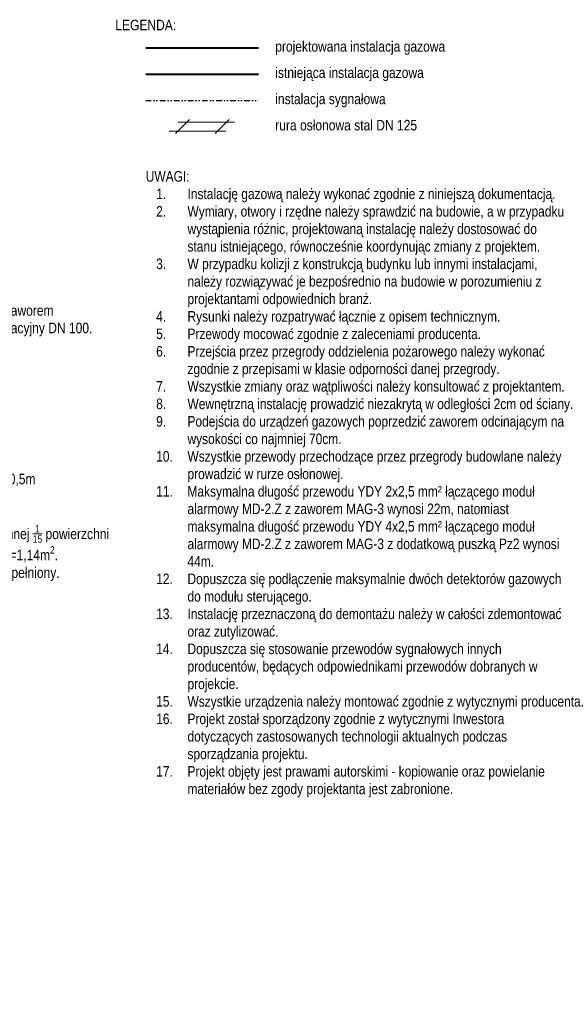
# Model space of a CAD drawing. Header units: centimetres. Extents: x 22052 to 56535, y 76485 to 78519.
# Tile 16 of 235: x 32971 to 33595, y 77394 to 78519. Entities that reach past the tile are written whole.
import ezdxf
from ezdxf import colors
from ezdxf.entities.mleader import LeaderData, LeaderLine
from ezdxf.lldxf.tags import DXFTag
from ezdxf.math import Vec2, Vec3

# ---------------------------------------------------------------- set-up
doc = ezdxf.new("R2010")
doc.units = ezdxf.units.CM
doc.linetypes.add('DIVIDE2', pattern=[15.875, 6.35, -3.175, 0, -3.175, 0, -3.175])
for name, color, linetype, lineweight in [('IS_Gaz', 40, 'Continuous', 40), ('IS_Opis', 250, 'Continuous', 9), ('IS_sygnał', 210, 'DIVIDE2', 25)]:
    doc.layers.add(name, color=color, linetype=linetype, lineweight=lineweight)
doc.styles.add('styl1', font='ARIALN.TTF')
tags = doc.linetypes.add('SOLID', pattern=[10, 10, 0]).pattern_tags.tags
tags[6:7] = [DXFTag(74, 4), DXFTag(75, 0), DXFTag(340, '0'), DXFTag(46, 0.0), DXFTag(50, 0.0), DXFTag(44, 0.0), DXFTag(45, 0.0)]
tags[4:5] = [DXFTag(74, 4), DXFTag(75, 0), DXFTag(340, '0'), DXFTag(46, 0.0), DXFTag(50, 0.0), DXFTag(44, 0.0), DXFTag(45, 0.0)]

# ---------------------------------------------------------------- blocks, each defined once
blk = doc.blocks.new('A$C0F5130B6')
at = {"layer": 'IS_Opis'}
for p, q in [((-19.4, 3), (-35.3, -13)), ((-32.3, 0), (32.3, 0)), ((25.9, 3), (9.9, -13)), ((-42.3, -10), (22.3, -10))]:
    blk.add_line(p, q, dxfattribs=at)

msp = doc.modelspace()

# ---------------------------------------------------------------- linework, layer by layer
at = {"layer": 'IS_Gaz'}
msp.add_line((33115.1, 78487), (33244, 78487), dxfattribs=at)
at = {"layer": 'IS_Gaz', "color": 18, "true_color": 0x000000}
msp.add_line((33115.1, 78457), (33244, 78457), dxfattribs=at)
at = {"layer": 'IS_sygnał'}
msp.add_line((33115.1, 78427), (33244, 78427), dxfattribs=at)

# ---------------------------------------------------------------- block references
at = {"layer": 'IS_Gaz'}
msp.add_blockref('A$C0F5130B6', (33184.3, 78402), dxfattribs=at)

# ---------------------------------------------------------------- texts
at = {"layer": 'IS_Opis', "linetype": 'SOLID', "insert": (33115.1, 78507), "char_height": 12, "attachment_point": 8, "style": 'styl1'}
msp.add_mtext('\\pxql;{\\fArial Narrow|b0|i0|c238|p34;LEGENDA:}', dxfattribs=at)
at = {"layer": 'IS_Opis', "char_height": 12, "attachment_point": 1, "style": 'styl1'}
for s, width, insert in [('\\pxql;projektowana instalacja gazowa', 201.45, (33263, 78494.7)), ('\\pxql;istniejąca instalacja gazowa', 201.45, (33263, 78464.7)), ('\\pxql;instalacja sygnałowa', 274.211, (33263, 78434.7)), ('\\pxql;rura osłonowa stal DN 125', 201.45, (33263, 78404.7))]:
    msp.add_mtext_dynamic_manual_height_columns(s, width=width, gutter_width=12.5, heights=[0], dxfattribs=dict(at, insert=insert))
at = {"layer": 'IS_Opis', "ltscale": 2, "insert": (33115.1, 78346.2), "char_height": 12, "attachment_point": 1, "style": 'styl1'}
msp.add_mtext_dynamic_manual_height_columns('\\pxql;UWAGI: \\P\\pi-3,l4,t4;1.^IInstalację gazową należy wykonać zgodnie z niniejszą dokumentacją.\\P2.^IWymiary, otwory i rzędne należy sprawdzić na budowie, a w przypadku wystąpienia różnic, projektowaną instalację należy dostosować do stanu istniejącego, równocześnie koordynując zmiany z projektem.\\P3.^IW przypadku kolizji z konstrukcją budynku lub innymi instalacjami, należy rozwiązywać je bezpośrednio na budowie w porozumieniu z projektantami odpowiednich branż.\\P4.^IRysunki należy rozpatrywać łącznie z opisem technicznym.\\P5.^IPrzewody mocować zgodnie z zaleceniami producenta.\\P6.^IPrzejścia przez przegrody oddzielenia pożarowego należy wykonać zgodnie z przepisami w klasie odporności danej przegrody.\\P7.^IWszystkie zmiany oraz wątpliwości należy konsultować z projektantem.\\P8.^IWewnętrzną instalację prowadzić niezakrytą w odległości 2cm od ściany.\\P9.^IPodejścia do urządzeń gazowych poprzedzić zaworem odcinającym na wysokości co najmniej 70cm.\\P10.^IWszystkie przewody przechodzące przez przegrody budowlane należy prowadzić w rurze osłonowej.\\P11.^IMaksymalna długość przewodu YDY 2x2,5 mm² łączącego moduł alarmowy MD-2.Z z zaworem MAG-3 wynosi 22m, natomiast maksymalna długość przewodu YDY 4x2,5 mm² łączącego moduł alarmowy MD-2.Z z zaworem MAG-3 z dodatkową puszką Pz2 wynosi 44m.\\P12.^IDopuszcza się podłączenie maksymalnie dwóch detektorów gazowych do modułu sterującego.\\P13.^IInstalację przeznaczoną do demontażu należy w całości zdemontować oraz zutylizować.\\P14.^IDopuszcza się stosowanie przewodów sygnałowych innych producentów, będących odpowiednikami przewodów dobranych w projekcie.\\P15.^IWszystkie urządzenia należy montować zgodnie z wytycznymi producenta.\\P16.^IProjekt został sporządzony zgodnie z wytycznymi Inwestora dotyczących zastosowanych technologii aktualnych podczas sporządzania projektu.\\P17.^IProjekt objęty jest prawami autorskimi - kopiowanie oraz powielanie materiałów bez zgody projektanta jest zabronione.', width=483.36, gutter_width=12.5, heights=[0], dxfattribs=at)

# ---------------------------------------------------------------- leaders
at = {"layer": 'IS_Opis'}
ml = msp.add_multileader_mtext('Standard', dxfattribs=at)
ml.set_content('Istniejąca skrzynka gazowa. ^JW skrzynce główny zawór odcinający DN 65. Za zaworem głównym zamontować IPK DN 100 lub łącznik izolacyjny DN 100.', color=256, style='styl1')
ml.set_leader_properties()
ml.build(insert=Vec2(0, 0))
ml.multileader.update_dxf_attribs({"dogleg_length": 5, "arrow_head_size": 7.5})
ctx = ml.context
ctx.base_point, ctx.char_height, ctx.arrow_head_size, ctx.landing_gap_size, ctx.plane_origin = Vec3(32651.9, 78205.1), 12, 7.5, 5, Vec3(32597.4, 77854.9)
notes = []
notes.append((ctx, [(0, (1, 1, 0), (32645.1, 78205.1), (1, 0), 6.77, [(0, [(32612.4, 78230.5)], 0, [])])]))
ctx.mtext.insert, ctx.mtext.width, ctx.mtext.defined_height, ctx.mtext.flow_direction = Vec3(32656.9, 78212.9), 400.419, 76.9, 5
ctx.mtext.has_bg_fill, ctx.mtext.bg_color, ctx.mtext.bg_scale_factor, ctx.mtext.bg_transparency, ctx.mtext.use_window_bg_color = 1, -1027028792, 1.5, 0, 1
ml = msp.add_multileader_mtext('Standard', dxfattribs=at)
ml.set_content('Wentylacja grawitacyjna nawiewna kratką 0,3m x 0,5m (min.0,15 m²). Prowadzić w ścianie zewnętrznej.', color=256, style='styl1')
ml.set_leader_properties()
ml.build(insert=Vec2(0, 0))
ml.multileader.update_dxf_attribs({"dogleg_length": 5, "arrow_head_size": 7.5})
ctx = ml.context
ctx.base_point, ctx.char_height, ctx.arrow_head_size, ctx.landing_gap_size, ctx.plane_origin = Vec3(32651.1, 77992.5), 12, 7.5, 5, Vec3(32781.3, 78025.5)
notes.append((ctx, [(1, (1, 1, 0), (32644.9, 77992.5), (1, 0), 6.23, [(0, [(32644.9, 78016.4)], 0, [])])]))
ctx.mtext.insert, ctx.mtext.width, ctx.mtext.defined_height, ctx.mtext.flow_direction = Vec3(32656.1, 78000.3), 344.343, 76.9, 5
ctx.mtext.has_bg_fill, ctx.mtext.bg_color, ctx.mtext.bg_scale_factor, ctx.mtext.bg_transparency, ctx.mtext.use_window_bg_color = 1, -1027028792, 1.5, 0, 1
for ctx, leaders in notes:
    for number, flags, end, landing, length, lines in leaders:
        leader = LeaderData()
        leader.index, (leader.has_last_leader_line, leader.has_dogleg_vector, leader.attachment_direction) = number, flags
        leader.last_leader_point, leader.dogleg_vector, leader.dogleg_length = Vec3(end), Vec3(landing), length
        for number, points, colour, breaks in lines:
            line = LeaderLine()
            line.index, line.vertices, line.color, line.breaks = number, Vec3.list(points), colors.encode_raw_color(colour), breaks
            leader.lines.append(line)
        ctx.leaders.append(leader)

# ---------------------------------------------------------------- next in the draw order: leaders
ml = msp.add_multileader_mtext('Standard', dxfattribs=at)
ml.set_content('\\A1; Wymagana minimalna powierzchnia stolarki okiennej {\\H0.7x;\\S1/15;} powierzchni podłogi. P{\\H0.7x;\\S^ okien;\\H1.42857x;=2,42m\\H0.7x;\\S2^ ;\\H1.42857x;; }P{\\H0.7x;\\S^ podłogi;\\H1.42857x;=17,13m\\H0.7x;\\S2^ ;\\H1.42857x;; }P{\\H0.7x;\\S^ okien min.;\\H1.42857x;=1,14m\\H0.7x;\\S2^ ;\\H1.42857x;. \\PPołowa okien otwieralna. Warunek uznaje się za spełniony.}', color=256, style='styl1')
ml.set_leader_properties()
ml.build(insert=Vec2(0, 0))
ml.multileader.update_dxf_attribs({"dogleg_length": 5, "arrow_head_size": 7.5})
ctx = ml.context
ctx.base_point, ctx.char_height, ctx.arrow_head_size, ctx.landing_gap_size, ctx.plane_origin = Vec3(32651.1, 77933.8), 12, 7.5, 5, Vec3(32713.9, 77994.6)
notes = []
notes.append((ctx, [(1, (1, 1, 0), (32644.9, 77933.8), (1, 0), 6.23, [(0, [(32577.4, 77985.5)], 0, [])])]))
ctx.mtext.insert, ctx.mtext.width, ctx.mtext.defined_height, ctx.mtext.flow_direction = Vec3(32656.1, 77941.6), 429.414, 76.9, 5
ctx.mtext.has_bg_fill, ctx.mtext.bg_color, ctx.mtext.bg_scale_factor, ctx.mtext.bg_transparency, ctx.mtext.use_window_bg_color = 1, -1027028792, 1.5, 0, 1
for ctx, leaders in notes:
    for number, flags, end, landing, length, lines in leaders:
        leader = LeaderData()
        leader.index, (leader.has_last_leader_line, leader.has_dogleg_vector, leader.attachment_direction) = number, flags
        leader.last_leader_point, leader.dogleg_vector, leader.dogleg_length = Vec3(end), Vec3(landing), length
        for number, points, colour, breaks in lines:
            line = LeaderLine()
            line.index, line.vertices, line.color, line.breaks = number, Vec3.list(points), colors.encode_raw_color(colour), breaks
            leader.lines.append(line)
        ctx.leaders.append(leader)

doc.saveas('drawing.dxf')
